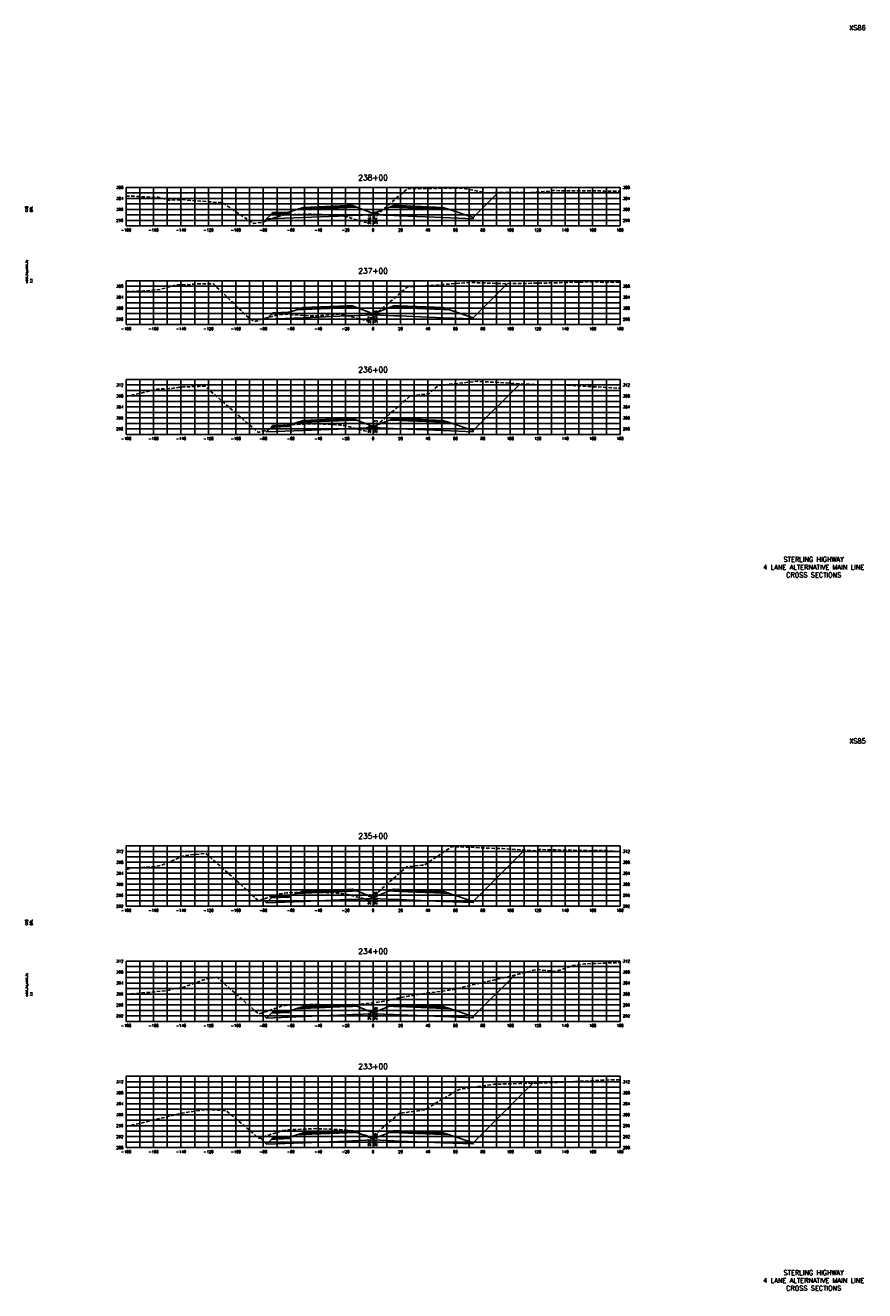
# Model space of a CAD drawing. Extents: x 37 to 9410, y 16 to 8218.
# Tile 24 of 110: x 3687 to 4298, y 2096 to 3018. Entities that reach past the tile are written whole.
import ezdxf
from ezdxf.enums import TextEntityAlignment as Align

# ---------------------------------------------------------------- set-up
doc = ezdxf.new("R2010")
doc.units = 0
doc.header["$LTSCALE"] = 20
doc.header["$MEASUREMENT"] = 0
doc.linetypes.add('HIDDEN_050%', pattern=[0.1875, 0.125, -0.0625])
for name, color, linetype in [('S-AT-TXT175', 6, 'Continuous'), ('S-AT-TXT80', 1, 'Continuous'), ('XDATUM', 3, 'Continuous'), ('XEG', 1, 'HIDDEN_050%'), ('XFG', 2, 'Continuous'), ('XGRID', 251, 'Continuous'), ('XGRIDT', 2, 'Continuous'), ('XREF-BORDER', 7, 'Continuous')]:
    doc.layers.add(name, color=color, linetype=linetype)
doc.styles.add('L100', font='simplex.shx', dxfattribs={"height": 2})
doc.styles.add('L175', font='ROMANSM.shx', dxfattribs={"height": 3.5})
doc.styles.add('L80', font='ROMANSM.shx', dxfattribs={"height": 1.6})

# ---------------------------------------------------------------- blocks, each defined once
blk = doc.blocks.new('03025_00_att1')
at = {"layer": 'S-AT-TXT175', "style": 'L175'}
for tag, p in [('NUM', (32.402, 20.822)), ('LINE1', (30.64, 1.444)), ('LINE2', (30.64, 1.161)), ('LINE3', (30.64, 0.877))]:
    blk.add_attdef(tag, text='', height=0.175, dxfattribs=at).set_placement(p, align=Align.CENTER)
at = {"layer": 'S-AT-TXT80', "style": 'L80'}
for tag, p in [('DESIGNED', (2.094, 14.201)), ('CHECKED', (2.265, 14.201)), ('DRAFTED', (2.436, 14.201)), ('PCTB', (2.094, 11.605)), ('PSCALE', (2.265, 11.605)), ('PVIEW', (2.436, 11.605))]:
    blk.add_attdef(tag, p, '', height=0.08, rotation=90, dxfattribs=at)

msp = doc.modelspace()

# ---------------------------------------------------------------- linework, layer by layer
at = {"layer": 'XDATUM', "flags": 128}
for points in [[(3860.24, 2874.9), (3862.41, 2877.07), (3889, 2878.13), (3921, 2879.41), (3925, 2879.57), (3940, 2880.17), (3955, 2879.57), (3959, 2879.41), (3991, 2878.13), (4013, 2877.25), (4013, 2878.14), (4031.18, 2896.32)], [(3861.68, 2804.71), (3862.41, 2803.98), (3889, 2805.04), (3921, 2806.32), (3925, 2806.48), (3940, 2807.08), (3955, 2806.48), (3959, 2806.32), (3991, 2805.04), (4013, 2804.16), (4013, 2805.05), (4037.83, 2829.88)], [(3861.34, 2722.86), (3862.41, 2721.78), (3889, 2722.85), (3921, 2724.13), (3925, 2724.29), (3940, 2724.89), (3955, 2724.29), (3959, 2724.13), (3991, 2722.85), (4013, 2721.97), (4013, 2722.85), (4047.06, 2756.91)], [(3859.82, 2381.06), (3862.41, 2378.47), (3889, 2379.54), (3921, 2380.82), (3925, 2380.98), (3940, 2381.58), (3955, 2380.98), (3959, 2380.82), (3991, 2379.54), (4013, 2378.66), (4013, 2379.54), (4050.36, 2416.9)], [(3858.74, 2298.15), (3862.41, 2294.48), (3889, 2295.54), (3921, 2296.82), (3925, 2296.98), (3940, 2297.58), (3955, 2296.98), (3959, 2296.82), (3991, 2295.54), (4013, 2294.66), (4013, 2295.55), (4043.28, 2325.83)], [(3857.79, 2207.1), (3862.41, 2202.48), (3889, 2203.54), (3921, 2204.82), (3925, 2204.98), (3940, 2205.58), (3955, 2204.98), (3959, 2204.82), (3991, 2203.54), (4013, 2202.66), (4013, 2203.55), (4056.45, 2247)]]:
    msp.add_lwpolyline(points, dxfattribs=at)
at = {"layer": 'XEG', "flags": 128}
for points in [[(3760, 2893.75), (3763.83, 2893.69), (3780.85, 2892.7), (3782.43, 2893.12), (3791.15, 2890.77), (3800.7, 2891.12), (3827.89, 2888.95), (3829.76, 2889.03), (3830.43, 2888.81), (3831.49, 2888.05), (3852.64, 2873.89), (3852.98, 2873.77), (3853.36, 2873.78), (3859.6, 2874.59), (3859.68, 2874.68), (3859.91, 2874.77), (3870.37, 2878.77), (3870.74, 2878.85), (3874.69, 2879.88), (3882.54, 2880.21), (3893.42, 2880.64), (3895.54, 2880.62), (3912.99, 2879.53), (3914.71, 2879.53), (3918.11, 2879.16), (3918.43, 2879.12), (3934, 2874.82), (3936.2, 2874.3), (3940, 2877.55), (3943.26, 2880.33), (3965.09, 2899.19), (4002.01, 2899.48), (4004.95, 2899.38), (4006.41, 2899.27), (4022.07, 2896.14), (4038.23, 2896.46), (4053.62, 2896.19), (4068.92, 2897.32), (4071.02, 2897.69), (4100.25, 2897.48), (4120, 2897.31)], [(3760, 2824.09), (3772.84, 2824.56), (3778.39, 2825.07), (3784.73, 2825.57), (3796.79, 2829.11), (3801.9, 2828.94), (3813.73, 2829.84), (3823.61, 2829.7), (3849.47, 2804.81), (3853.07, 2802.52), (3854.9, 2802.59), (3859.39, 2804.07), (3870.42, 2807.13), (3873.82, 2807.45), (3875.27, 2807.69), (3886.17, 2806.86), (3896.21, 2806.31), (3898.73, 2806.31), (3915.14, 2807.59), (3918.16, 2807.07), (3918.66, 2807), (3921.37, 2806.37), (3936.08, 2802.71), (3939.03, 2805.27), (3940, 2806.11), (3964.93, 2827.39), (4007.94, 2830.51), (4011.03, 2830.82), (4011.46, 2830.74), (4025.04, 2830.26), (4036.05, 2829.86), (4036.65, 2829.86), (4063.62, 2830.26), (4092.85, 2831.07), (4099.17, 2831.17), (4109.45, 2831.02), (4120, 2830.81)], [(3760, 2747.5), (3782.56, 2752.97), (3791.59, 2753.32), (3801.7, 2754.6), (3812.66, 2754.98), (3817.4, 2755.21), (3831.86, 2742.51), (3856.41, 2721.36), (3861.48, 2722.9), (3872.03, 2726.19), (3875.02, 2726.65), (3876.14, 2726.94), (3883.4, 2727.24), (3896.75, 2727.77), (3909.52, 2727.21), (3916.11, 2726.77), (3918.23, 2726.45), (3919.36, 2726.35), (3932.85, 2722.82), (3937.12, 2721.73), (3940, 2724.28), (3942.81, 2726.76), (3958.32, 2740.33), (3966.87, 2747.81), (3971.63, 2748.55), (3980.84, 2749.76), (3987.63, 2755.63), (4013.08, 2758.39), (4015.83, 2758.68), (4021.9, 2758.36), (4059.64, 2756.18), (4076.34, 2756.12), (4118.64, 2753.72), (4120, 2753.66)], [(3760, 2402.84), (3763.14, 2403.64), (3782.54, 2405.11), (3786.14, 2405.96), (3802.19, 2412.88), (3809.27, 2413.65), (3818.09, 2414.58), (3841.32, 2393.82), (3856.49, 2379.92), (3863.46, 2382.31), (3872.17, 2385.11), (3875.02, 2385.47), (3877.1, 2385.77), (3888.16, 2386.06), (3897.33, 2386.32), (3906.39, 2385.84), (3917, 2385.34), (3918.88, 2385.09), (3920.49, 2384.88), (3927.96, 2382.91), (3937.11, 2380.5), (3940, 2383.07), (3957.35, 2398.54), (3964.69, 2404.83), (3975.64, 2405.82), (3977.18, 2405.86), (3978.67, 2406.93), (3997.33, 2419.47), (4010.16, 2418.99), (4030.08, 2418.08), (4034.63, 2418.01), (4058.91, 2416.3), (4061.32, 2417.33), (4099.78, 2416.49), (4106.42, 2416.61), (4110.12, 2416.56), (4120, 2415.85)], [(3760, 2311.85), (3776.74, 2313.22), (3791.5, 2314.71), (3793.94, 2315.56), (3801.25, 2316.79), (3818.85, 2323.14), (3826.36, 2324.19), (3841.62, 2310.67), (3856.59, 2297.45), (3865, 2300.21), (3868.38, 2301.45), (3873.16, 2303.11), (3874.38, 2303.29), (3878.01, 2303.88), (3883.97, 2304.1), (3898.62, 2304.43), (3911.28, 2303.78), (3918.19, 2303.39), (3922.36, 2303.54), (3933.31, 2304.9), (3937.41, 2305.21), (3938.86, 2305.31), (3940, 2305.49), (3946.88, 2306.56), (3958.97, 2309.12), (3964.36, 2310.12), (3969.48, 2311.08), (3979.5, 2312.65), (3980.27, 2312.71), (3980.48, 2312.74), (3980.99, 2312.82), (3982.52, 2313.04), (3989.92, 2314.01), (3998.09, 2315.2), (3999.82, 2315.62), (4000.17, 2315.74), (4000.83, 2315.96), (4021.82, 2320.85), (4033.69, 2323.4), (4059.11, 2329.83), (4073.29, 2328.44), (4085.53, 2332.67), (4094.43, 2333.98), (4120, 2334.94)], [(3760, 2215.51), (3770.4, 2217.78), (3797.67, 2224.46), (3799.79, 2224.99), (3800.52, 2225.2), (3817.52, 2227.61), (3820.58, 2227.55), (3833.09, 2226.99), (3852.98, 2210.11), (3856.72, 2206.75), (3872.83, 2212.04), (3873.81, 2212.35), (3873.99, 2212.38), (3878.29, 2213.07), (3879.23, 2213.09), (3899.06, 2213.86), (3900.06, 2213.82), (3918.59, 2213.04), (3918.84, 2213.01), (3922.2, 2212.56), (3938.49, 2207.84), (3938.8, 2207.72), (3939.17, 2207.68), (3940, 2208.4), (3955.49, 2221.81), (3959.43, 2225.25), (3959.69, 2225.13), (3970.7, 2226.55), (3977.79, 2227.66), (4001.76, 2241.94), (4002.91, 2242.5), (4004.11, 2242.76), (4015.02, 2244.36), (4028.19, 2246.21), (4030.27, 2246.28), (4072.81, 2247.46), (4073.94, 2247.58), (4113.68, 2249.46), (4119.3, 2249.55), (4120, 2249.57)]]:
    msp.add_lwpolyline(points, dxfattribs=at)
at = {"layer": 'XFG', "flags": 128}
for points in [[(4013, 2878.14), (4013, 2878.14), (4031.18, 2896.32)], [(3940, 2880.91), (3928.05, 2885.69), (3925, 2885.57), (3921, 2885.41), (3889, 2884.13), (3884.43, 2883.95), (3879, 2882.14), (3879, 2881.14), (3865.96, 2880.62), (3862.41, 2877.07), (3889, 2878.13), (3921, 2879.41), (3925, 2879.57), (3940, 2880.17), (3940, 2880.91)], [(3879, 2882.14), (3878, 2882.1), (3878, 2881.76), (3868, 2881.36), (3868, 2881.7), (3867, 2881.66), (3865.96, 2880.62), (3879, 2881.14), (3879, 2882.14)], [(3878, 2882.1), (3868, 2881.7), (3868, 2881.36), (3878, 2881.76), (3878, 2882.1)], [(3925, 2885.91), (3921, 2885.75), (3889, 2884.47), (3889, 2885.47), (3884.43, 2883.95), (3889, 2884.13), (3921, 2885.41), (3925, 2885.57), (3928.05, 2885.69), (3925, 2886.91), (3925, 2885.91)], [(3925, 2886.91), (3921, 2886.75), (3889, 2885.47), (3889, 2885.13), (3921, 2886.41), (3925, 2886.57), (3925, 2886.91)], [(3925, 2886.57), (3921, 2886.41), (3889, 2885.13), (3889, 2884.47), (3921, 2885.75), (3925, 2885.91), (3925, 2886.57)], [(3940, 2880.91), (3951.95, 2885.69), (3955, 2885.57), (3959, 2885.41), (3991, 2884.13), (3995.57, 2883.95), (4013, 2878.14), (4013, 2877.25), (3991, 2878.13), (3959, 2879.41), (3955, 2879.57), (3940, 2880.17)], [(3955, 2886.91), (3951.95, 2885.69), (3955, 2885.57), (3959, 2885.41), (3991, 2884.13), (3995.57, 2883.95), (3991, 2885.47), (3991, 2884.47), (3959, 2885.75), (3955, 2885.91), (3955, 2886.91)], [(3955, 2886.91), (3955, 2886.57), (3959, 2886.41), (3991, 2885.13), (3991, 2885.47), (3959, 2886.75), (3955, 2886.91)], [(3955, 2886.57), (3955, 2885.91), (3959, 2885.75), (3991, 2884.47), (3991, 2885.13), (3959, 2886.41), (3955, 2886.57)], [(3862.41, 2877.07), (3862.41, 2877.07), (3860.24, 2874.9)], [(4013, 2805.05), (4013, 2805.05), (4037.83, 2829.88)], [(3925, 2812.82), (3921, 2812.66), (3889, 2811.38), (3889, 2812.38), (3884.43, 2810.86), (3889, 2811.04), (3921, 2812.32), (3925, 2812.48), (3928.05, 2812.61), (3925, 2813.82), (3925, 2812.82)], [(3925, 2813.82), (3921, 2813.66), (3889, 2812.38), (3889, 2812.04), (3921, 2813.32), (3925, 2813.48), (3925, 2813.82)], [(3955, 2813.82), (3951.95, 2812.61), (3955, 2812.48), (3959, 2812.32), (3991, 2811.04), (3995.57, 2810.86), (3991, 2812.38), (3991, 2811.38), (3959, 2812.66), (3955, 2812.82), (3955, 2813.82)], [(3955, 2813.82), (3955, 2813.48), (3959, 2813.32), (3991, 2812.04), (3991, 2812.38), (3959, 2813.66), (3955, 2813.82)], [(3862.41, 2803.98), (3862.41, 2803.98), (3861.68, 2804.71)], [(3940, 2807.82), (3928.05, 2812.61), (3925, 2812.48), (3921, 2812.32), (3889, 2811.04), (3884.43, 2810.86), (3879, 2809.05), (3879, 2808.05), (3865.96, 2807.53), (3862.41, 2803.98), (3889, 2805.04), (3921, 2806.32), (3925, 2806.48), (3940, 2807.08), (3940, 2807.82)], [(3879, 2809.05), (3878, 2809.01), (3878, 2808.67), (3868, 2808.27), (3868, 2808.61), (3867, 2808.57), (3865.96, 2807.53), (3879, 2808.05), (3879, 2809.05)], [(3878, 2809.01), (3868, 2808.61), (3868, 2808.27), (3878, 2808.67), (3878, 2809.01)], [(3925, 2813.48), (3921, 2813.32), (3889, 2812.04), (3889, 2811.38), (3921, 2812.66), (3925, 2812.82), (3925, 2813.48)], [(3940, 2807.82), (3951.95, 2812.61), (3955, 2812.48), (3959, 2812.32), (3991, 2811.04), (3995.57, 2810.86), (4013, 2805.05), (4013, 2804.16), (3991, 2805.04), (3959, 2806.32), (3955, 2806.48), (3940, 2807.08)], [(3955, 2813.48), (3955, 2812.82), (3959, 2812.66), (3991, 2811.38), (3991, 2812.04), (3959, 2813.32), (3955, 2813.48)], [(4013, 2722.85), (4013, 2722.85), (4047.06, 2756.91)], [(3925, 2730.63), (3921, 2730.47), (3889, 2729.19), (3889, 2730.19), (3884.43, 2728.66), (3889, 2728.85), (3921, 2730.13), (3925, 2730.29), (3928.05, 2730.41), (3925, 2731.63), (3925, 2730.63)], [(3925, 2731.63), (3921, 2731.47), (3889, 2730.19), (3889, 2729.85), (3921, 2731.13), (3925, 2731.29), (3925, 2731.63)], [(3925, 2731.29), (3921, 2731.13), (3889, 2729.85), (3889, 2729.19), (3921, 2730.47), (3925, 2730.63), (3925, 2731.29)], [(3955, 2731.63), (3951.95, 2730.41), (3955, 2730.29), (3959, 2730.13), (3991, 2728.85), (3995.57, 2728.66), (3991, 2730.19), (3991, 2729.19), (3959, 2730.47), (3955, 2730.63), (3955, 2731.63)], [(3955, 2731.63), (3955, 2731.29), (3959, 2731.13), (3991, 2729.85), (3991, 2730.19), (3959, 2731.47), (3955, 2731.63)], [(3955, 2731.29), (3955, 2730.63), (3959, 2730.47), (3991, 2729.19), (3991, 2729.85), (3959, 2731.13), (3955, 2731.29)], [(3862.41, 2721.78), (3862.41, 2721.78), (3861.34, 2722.86)], [(3940, 2725.63), (3928.05, 2730.41), (3925, 2730.29), (3921, 2730.13), (3889, 2728.85), (3884.43, 2728.66), (3879, 2726.85), (3879, 2725.85), (3865.96, 2725.33), (3862.41, 2721.78), (3889, 2722.85), (3921, 2724.13), (3925, 2724.29), (3940, 2724.89), (3940, 2725.63)], [(3879, 2726.85), (3878, 2726.81), (3878, 2726.47), (3868, 2726.07), (3868, 2726.41), (3867, 2726.37), (3865.96, 2725.33), (3879, 2725.85), (3879, 2726.85)], [(3878, 2726.81), (3868, 2726.41), (3868, 2726.07), (3878, 2726.47), (3878, 2726.81)], [(3940, 2725.63), (3951.95, 2730.41), (3955, 2730.29), (3959, 2730.13), (3991, 2728.85), (3995.57, 2728.66), (4013, 2722.85), (4013, 2721.97), (3991, 2722.85), (3959, 2724.13), (3955, 2724.29), (3940, 2724.89)], [(4013, 2379.54), (4013, 2379.54), (4050.36, 2416.9)], [(3862.41, 2378.47), (3862.41, 2378.47), (3859.82, 2381.06)], [(3940, 2382.32), (3928.05, 2387.1), (3925, 2386.98), (3921, 2386.82), (3889, 2385.54), (3884.43, 2385.35), (3879, 2383.54), (3879, 2382.54), (3865.96, 2382.02), (3862.41, 2378.47), (3889, 2379.54), (3921, 2380.82), (3925, 2380.98), (3940, 2381.58), (3940, 2382.32)], [(3879, 2383.54), (3878, 2383.5), (3878, 2383.16), (3868, 2382.76), (3868, 2383.1), (3867, 2383.06), (3865.96, 2382.02), (3879, 2382.54), (3879, 2383.54)], [(3878, 2383.5), (3868, 2383.1), (3868, 2382.76), (3878, 2383.16), (3878, 2383.5)], [(3925, 2387.32), (3921, 2387.16), (3889, 2385.88), (3889, 2386.88), (3884.43, 2385.35), (3889, 2385.54), (3921, 2386.82), (3925, 2386.98), (3928.05, 2387.1), (3925, 2388.32), (3925, 2387.32)], [(3925, 2388.32), (3921, 2388.16), (3889, 2386.88), (3889, 2386.54), (3921, 2387.82), (3925, 2387.98), (3925, 2388.32)], [(3925, 2387.98), (3921, 2387.82), (3889, 2386.54), (3889, 2385.88), (3921, 2387.16), (3925, 2387.32), (3925, 2387.98)], [(3940, 2382.32), (3951.95, 2387.1), (3955, 2386.98), (3959, 2386.82), (3991, 2385.54), (3995.57, 2385.35), (4013, 2379.54), (4013, 2378.66), (3991, 2379.54), (3959, 2380.82), (3955, 2380.98), (3940, 2381.58)], [(3955, 2388.32), (3951.95, 2387.1), (3955, 2386.98), (3959, 2386.82), (3991, 2385.54), (3995.57, 2385.35), (3991, 2386.88), (3991, 2385.88), (3959, 2387.16), (3955, 2387.32), (3955, 2388.32)], [(3955, 2388.32), (3955, 2387.98), (3959, 2387.82), (3991, 2386.54), (3991, 2386.88), (3959, 2388.16), (3955, 2388.32)], [(3955, 2387.98), (3955, 2387.32), (3959, 2387.16), (3991, 2385.88), (3991, 2386.54), (3959, 2387.82), (3955, 2387.98)], [(4013, 2295.55), (4013, 2295.55), (4043.28, 2325.83)], [(3862.41, 2294.48), (3862.41, 2294.48), (3858.74, 2298.15)], [(3940, 2298.32), (3928.05, 2303.11), (3925, 2302.98), (3921, 2302.82), (3889, 2301.54), (3884.43, 2301.36), (3879, 2299.55), (3879, 2298.55), (3865.96, 2298.03), (3862.41, 2294.48), (3889, 2295.54), (3921, 2296.82), (3925, 2296.98), (3940, 2297.58), (3940, 2298.32)], [(3879, 2299.55), (3878, 2299.51), (3878, 2299.17), (3868, 2298.77), (3868, 2299.11), (3867, 2299.07), (3865.96, 2298.03), (3879, 2298.55), (3879, 2299.55)], [(3878, 2299.51), (3868, 2299.11), (3868, 2298.77), (3878, 2299.17), (3878, 2299.51)], [(3925, 2303.32), (3921, 2303.16), (3889, 2301.88), (3889, 2302.88), (3884.43, 2301.36), (3889, 2301.54), (3921, 2302.82), (3925, 2302.98), (3928.05, 2303.11), (3925, 2304.32), (3925, 2303.32)], [(3925, 2304.32), (3921, 2304.16), (3889, 2302.88), (3889, 2302.54), (3921, 2303.82), (3925, 2303.98), (3925, 2304.32)], [(3925, 2303.98), (3921, 2303.82), (3889, 2302.54), (3889, 2301.88), (3921, 2303.16), (3925, 2303.32), (3925, 2303.98)], [(3940, 2298.32), (3951.95, 2303.11), (3955, 2302.98), (3959, 2302.82), (3991, 2301.54), (3995.57, 2301.36), (4013, 2295.55), (4013, 2294.66), (3991, 2295.54), (3959, 2296.82), (3955, 2296.98), (3940, 2297.58)], [(3955, 2304.32), (3951.95, 2303.11), (3955, 2302.98), (3959, 2302.82), (3991, 2301.54), (3995.57, 2301.36), (3991, 2302.88), (3991, 2301.88), (3959, 2303.16), (3955, 2303.32), (3955, 2304.32)], [(3955, 2304.32), (3955, 2303.98), (3959, 2303.82), (3991, 2302.54), (3991, 2302.88), (3959, 2304.16), (3955, 2304.32)], [(3955, 2303.98), (3955, 2303.32), (3959, 2303.16), (3991, 2301.88), (3991, 2302.54), (3959, 2303.82), (3955, 2303.98)], [(4013, 2203.55), (4013, 2203.55), (4056.45, 2247)], [(3862.41, 2202.48), (3862.41, 2202.48), (3857.79, 2207.1)], [(3940, 2206.32), (3928.05, 2211.11), (3925, 2210.98), (3921, 2210.82), (3889, 2209.54), (3884.43, 2209.36), (3879, 2207.55), (3879, 2206.55), (3865.96, 2206.03), (3862.41, 2202.48), (3889, 2203.54), (3921, 2204.82), (3925, 2204.98), (3940, 2205.58), (3940, 2206.32)], [(3879, 2207.55), (3878, 2207.51), (3878, 2207.17), (3868, 2206.77), (3868, 2207.11), (3867, 2207.07), (3865.96, 2206.03), (3879, 2206.55), (3879, 2207.55)], [(3878, 2207.51), (3868, 2207.11), (3868, 2206.77), (3878, 2207.17), (3878, 2207.51)], [(3925, 2211.32), (3921, 2211.16), (3889, 2209.88), (3889, 2210.88), (3884.43, 2209.36), (3889, 2209.54), (3921, 2210.82), (3925, 2210.98), (3928.05, 2211.11), (3925, 2212.32), (3925, 2211.32)], [(3925, 2212.32), (3921, 2212.16), (3889, 2210.88), (3889, 2210.54), (3921, 2211.82), (3925, 2211.98), (3925, 2212.32)], [(3925, 2211.98), (3921, 2211.82), (3889, 2210.54), (3889, 2209.88), (3921, 2211.16), (3925, 2211.32), (3925, 2211.98)], [(3940, 2206.32), (3951.95, 2211.11), (3955, 2210.98), (3959, 2210.82), (3991, 2209.54), (3995.57, 2209.36), (4013, 2203.55), (4013, 2202.66), (3991, 2203.54), (3959, 2204.82), (3955, 2204.98), (3940, 2205.58)], [(3955, 2212.32), (3951.95, 2211.11), (3955, 2210.98), (3959, 2210.82), (3991, 2209.54), (3995.57, 2209.36), (3991, 2210.88), (3991, 2209.88), (3959, 2211.16), (3955, 2211.32), (3955, 2212.32)], [(3955, 2212.32), (3955, 2211.98), (3959, 2211.82), (3991, 2210.54), (3991, 2210.88), (3959, 2212.16), (3955, 2212.32)], [(3955, 2211.98), (3955, 2211.32), (3959, 2211.16), (3991, 2209.88), (3991, 2210.54), (3959, 2211.82), (3955, 2211.98)]]:
    msp.add_lwpolyline(points, dxfattribs=at)
at = {"layer": 'XGRID'}
for p, q in [((3760, 2872), (3760, 2900)), ((3760, 2900), (4120, 2900)), ((3770, 2872), (3770, 2900)), ((3780, 2872), (3780, 2900)), ((3790, 2872), (3790, 2900)), ((3800, 2872), (3800, 2900)), ((3810, 2872), (3810, 2900)), ((3820, 2872), (3820, 2900)), ((3830, 2872), (3830, 2900)), ((3840, 2872), (3840, 2900)), ((3850, 2872), (3850, 2900)), ((3860, 2872), (3860, 2900)), ((3870, 2872), (3870, 2900)), ((3880, 2872), (3880, 2900)), ((3890, 2872), (3890, 2900)), ((3900, 2872), (3900, 2900)), ((3910, 2872), (3910, 2900)), ((3920, 2872), (3920, 2900)), ((3930, 2872), (3930, 2900)), ((3940, 2872), (3940, 2900)), ((3950, 2872), (3950, 2900)), ((3960, 2872), (3960, 2900)), ((3970, 2872), (3970, 2900)), ((3980, 2872), (3980, 2900)), ((3990, 2872), (3990, 2900)), ((4000, 2872), (4000, 2900)), ((4010, 2872), (4010, 2900)), ((4020, 2872), (4020, 2900)), ((4030, 2872), (4030, 2900)), ((4040, 2872), (4040, 2900)), ((4050, 2872), (4050, 2900)), ((4060, 2872), (4060, 2900)), ((4070, 2872), (4070, 2900)), ((4080, 2872), (4080, 2900)), ((4090, 2872), (4090, 2900)), ((4100, 2872), (4100, 2900)), ((4110, 2872), (4110, 2900)), ((4120, 2872), (4120, 2900)), ((3760, 2896), (4120, 2896)), ((3760, 2892), (4120, 2892)), ((3760, 2888), (4120, 2888)), ((3760, 2884), (4120, 2884)), ((3760, 2880), (4120, 2880)), ((3760, 2876), (4120, 2876)), ((3760, 2872), (4120, 2872)), ((3760, 2800), (3760, 2832)), ((3760, 2832), (4120, 2832)), ((3760, 2828), (4120, 2828)), ((3760, 2824), (4120, 2824)), ((3770, 2800), (3770, 2832)), ((3780, 2800), (3780, 2832)), ((3790, 2800), (3790, 2832)), ((3800, 2800), (3800, 2832)), ((3810, 2800), (3810, 2832)), ((3820, 2800), (3820, 2832)), ((3830, 2800), (3830, 2832)), ((3840, 2800), (3840, 2832)), ((3850, 2800), (3850, 2832)), ((3860, 2800), (3860, 2832)), ((3870, 2800), (3870, 2832)), ((3880, 2800), (3880, 2832)), ((3890, 2800), (3890, 2832)), ((3900, 2800), (3900, 2832)), ((3910, 2800), (3910, 2832)), ((3920, 2800), (3920, 2832)), ((3930, 2800), (3930, 2832)), ((3940, 2800), (3940, 2832)), ((3950, 2800), (3950, 2832)), ((3960, 2800), (3960, 2832)), ((3970, 2800), (3970, 2832)), ((3980, 2800), (3980, 2832)), ((3990, 2800), (3990, 2832)), ((4000, 2800), (4000, 2832)), ((4010, 2800), (4010, 2832)), ((4020, 2800), (4020, 2832)), ((4030, 2800), (4030, 2832)), ((4040, 2800), (4040, 2832)), ((4050, 2800), (4050, 2832)), ((4060, 2800), (4060, 2832)), ((4070, 2800), (4070, 2832)), ((4080, 2800), (4080, 2832)), ((4090, 2800), (4090, 2832)), ((4100, 2800), (4100, 2832)), ((4110, 2800), (4110, 2832)), ((4120, 2800), (4120, 2832)), ((3760, 2820), (4120, 2820)), ((3760, 2816), (4120, 2816)), ((3760, 2812), (4120, 2812)), ((3760, 2808), (4120, 2808)), ((3760, 2804), (4120, 2804)), ((3760, 2800), (4120, 2800)), ((3760, 2720), (3760, 2760)), ((3760, 2760), (4120, 2760)), ((3770, 2720), (3770, 2760)), ((3780, 2720), (3780, 2760)), ((3790, 2720), (3790, 2760)), ((3800, 2720), (3800, 2760)), ((3810, 2720), (3810, 2760)), ((3820, 2720), (3820, 2760)), ((3830, 2720), (3830, 2760)), ((3840, 2720), (3840, 2760)), ((3850, 2720), (3850, 2760)), ((3860, 2720), (3860, 2760)), ((3870, 2720), (3870, 2760)), ((3880, 2720), (3880, 2760)), ((3890, 2720), (3890, 2760)), ((3900, 2720), (3900, 2760)), ((3910, 2720), (3910, 2760)), ((3920, 2720), (3920, 2760)), ((3930, 2720), (3930, 2760)), ((3940, 2720), (3940, 2760)), ((3950, 2720), (3950, 2760)), ((3960, 2720), (3960, 2760)), ((3970, 2720), (3970, 2760)), ((3980, 2720), (3980, 2760)), ((3990, 2720), (3990, 2760)), ((4000, 2720), (4000, 2760)), ((4010, 2720), (4010, 2760)), ((4020, 2720), (4020, 2760)), ((4030, 2720), (4030, 2760)), ((4040, 2720), (4040, 2760)), ((4050, 2720), (4050, 2760)), ((4060, 2720), (4060, 2760)), ((4070, 2720), (4070, 2760)), ((4080, 2720), (4080, 2760)), ((4090, 2720), (4090, 2760)), ((4100, 2720), (4100, 2760)), ((4110, 2720), (4110, 2760)), ((4120, 2720), (4120, 2760)), ((3760, 2756), (4120, 2756)), ((3760, 2752), (4120, 2752)), ((3760, 2748), (4120, 2748)), ((3760, 2744), (4120, 2744)), ((3760, 2740), (4120, 2740)), ((3760, 2736), (4120, 2736)), ((3760, 2732), (4120, 2732)), ((3760, 2728), (4120, 2728)), ((3760, 2724), (4120, 2724)), ((3760, 2720), (4120, 2720)), ((3760, 2376), (3760, 2420)), ((3760, 2420), (4120, 2420)), ((3770, 2376), (3770, 2420)), ((3780, 2376), (3780, 2420)), ((3790, 2376), (3790, 2420)), ((3800, 2376), (3800, 2420)), ((3810, 2376), (3810, 2420)), ((3820, 2376), (3820, 2420)), ((3830, 2376), (3830, 2420)), ((3840, 2376), (3840, 2420)), ((3850, 2376), (3850, 2420)), ((3860, 2376), (3860, 2420)), ((3870, 2376), (3870, 2420)), ((3880, 2376), (3880, 2420)), ((3890, 2376), (3890, 2420)), ((3900, 2376), (3900, 2420)), ((3910, 2376), (3910, 2420)), ((3920, 2376), (3920, 2420)), ((3930, 2376), (3930, 2420)), ((3940, 2376), (3940, 2420)), ((3950, 2376), (3950, 2420)), ((3960, 2376), (3960, 2420)), ((3970, 2376), (3970, 2420)), ((3980, 2376), (3980, 2420)), ((3990, 2376), (3990, 2420)), ((4000, 2376), (4000, 2420)), ((4010, 2376), (4010, 2420)), ((4020, 2376), (4020, 2420)), ((4030, 2376), (4030, 2420)), ((4040, 2376), (4040, 2420)), ((4050, 2376), (4050, 2420)), ((4060, 2376), (4060, 2420)), ((4070, 2376), (4070, 2420)), ((4080, 2376), (4080, 2420)), ((4090, 2376), (4090, 2420)), ((4100, 2376), (4100, 2420)), ((4110, 2376), (4110, 2420)), ((4120, 2376), (4120, 2420)), ((3760, 2416), (4120, 2416)), ((3760, 2412), (4120, 2412)), ((3760, 2408), (4120, 2408)), ((3760, 2404), (4120, 2404)), ((3760, 2400), (4120, 2400)), ((3760, 2396), (4120, 2396)), ((3760, 2392), (4120, 2392)), ((3760, 2388), (4120, 2388)), ((3760, 2384), (4120, 2384)), ((3760, 2380), (4120, 2380)), ((3760, 2376), (4120, 2376)), ((3760, 2292), (3760, 2336)), ((3760, 2336), (4120, 2336)), ((3770, 2292), (3770, 2336)), ((3780, 2292), (3780, 2336)), ((3790, 2292), (3790, 2336)), ((3800, 2292), (3800, 2336)), ((3810, 2292), (3810, 2336)), ((3820, 2292), (3820, 2336)), ((3830, 2292), (3830, 2336)), ((3840, 2292), (3840, 2336)), ((3850, 2292), (3850, 2336)), ((3860, 2292), (3860, 2336)), ((3870, 2292), (3870, 2336)), ((3880, 2292), (3880, 2336)), ((3890, 2292), (3890, 2336)), ((3900, 2292), (3900, 2336)), ((3910, 2292), (3910, 2336)), ((3920, 2292), (3920, 2336)), ((3930, 2292), (3930, 2336)), ((3940, 2292), (3940, 2336)), ((3950, 2292), (3950, 2336)), ((3960, 2292), (3960, 2336)), ((3970, 2292), (3970, 2336)), ((3980, 2292), (3980, 2336)), ((3990, 2292), (3990, 2336)), ((4000, 2292), (4000, 2336)), ((4010, 2292), (4010, 2336)), ((4020, 2292), (4020, 2336)), ((4030, 2292), (4030, 2336)), ((4040, 2292), (4040, 2336)), ((4050, 2292), (4050, 2336)), ((4060, 2292), (4060, 2336)), ((4070, 2292), (4070, 2336)), ((4080, 2292), (4080, 2336)), ((4090, 2292), (4090, 2336)), ((4100, 2292), (4100, 2336)), ((4110, 2292), (4110, 2336)), ((4120, 2292), (4120, 2336)), ((3760, 2332), (4120, 2332)), ((3760, 2328), (4120, 2328)), ((3760, 2324), (4120, 2324)), ((3760, 2320), (4120, 2320)), ((3760, 2316), (4120, 2316)), ((3760, 2312), (4120, 2312)), ((3760, 2308), (4120, 2308)), ((3760, 2304), (4120, 2304)), ((3760, 2300), (4120, 2300)), ((3760, 2296), (4120, 2296)), ((3760, 2292), (4120, 2292)), ((3760, 2200), (3760, 2252)), ((3760, 2252), (4120, 2252)), ((3770, 2200), (3770, 2252)), ((3780, 2200), (3780, 2252)), ((3790, 2200), (3790, 2252)), ((3800, 2200), (3800, 2252)), ((3810, 2200), (3810, 2252)), ((3820, 2200), (3820, 2252)), ((3830, 2200), (3830, 2252)), ((3840, 2200), (3840, 2252)), ((3850, 2200), (3850, 2252)), ((3860, 2200), (3860, 2252)), ((3870, 2200), (3870, 2252)), ((3880, 2200), (3880, 2252)), ((3890, 2200), (3890, 2252)), ((3900, 2200), (3900, 2252)), ((3910, 2200), (3910, 2252)), ((3920, 2200), (3920, 2252)), ((3930, 2200), (3930, 2252)), ((3940, 2200), (3940, 2252)), ((3950, 2200), (3950, 2252)), ((3960, 2200), (3960, 2252)), ((3970, 2200), (3970, 2252)), ((3980, 2200), (3980, 2252)), ((3990, 2200), (3990, 2252)), ((4000, 2200), (4000, 2252)), ((4010, 2200), (4010, 2252)), ((4020, 2200), (4020, 2252)), ((4030, 2200), (4030, 2252)), ((4040, 2200), (4040, 2252)), ((4050, 2200), (4050, 2252)), ((4060, 2200), (4060, 2252)), ((4070, 2200), (4070, 2252)), ((4080, 2200), (4080, 2252)), ((4090, 2200), (4090, 2252)), ((4100, 2200), (4100, 2252)), ((4110, 2200), (4110, 2252)), ((4120, 2200), (4120, 2252)), ((3760, 2248), (4120, 2248)), ((3760, 2244), (4120, 2244)), ((3760, 2240), (4120, 2240)), ((3760, 2236), (4120, 2236)), ((3760, 2232), (4120, 2232)), ((3760, 2228), (4120, 2228)), ((3760, 2224), (4120, 2224)), ((3760, 2220), (4120, 2220)), ((3760, 2216), (4120, 2216)), ((3760, 2212), (4120, 2212)), ((3760, 2208), (4120, 2208)), ((3760, 2204), (4120, 2204)), ((3760, 2200), (4120, 2200))]:
    msp.add_line(p, q, dxfattribs=at)

# ---------------------------------------------------------------- block references
at = {"layer": 'XREF-BORDER'}
ref = msp.add_blockref('03025_00_att1', (3646.45, 2598.23), dxfattribs=dict(at, xscale=20, yscale=20, zscale=20))
ref.add_attrib('LINE1', 'STERLING HIGHWAY', dxfattribs={"layer": 'S-AT-TXT175', "height": 3.5, "style": 'L175'}).set_placement((4261.07, 2627.1), align=Align.CENTER)
ref.add_attrib('LINE2', '4 LANE ALTERNATIVE MAIN LINE', dxfattribs={"layer": 'S-AT-TXT175', "height": 3.5, "style": 'L175'}).set_placement((4261.07, 2621.44), align=Align.CENTER)
ref.add_attrib('LINE3', 'CROSS SECTIONS', dxfattribs={"layer": 'S-AT-TXT175', "height": 3.5, "style": 'L175'}).set_placement((4261.07, 2615.77), align=Align.CENTER)
ref.add_attrib('NUM', 'XS86', dxfattribs={"layer": 'S-AT-TXT175', "height": 3.5, "style": 'L175'}).set_placement((4293, 3014.66), align=Align.CENTER)
ref.add_attrib('DESIGNED', 'CAB', (3688.34, 2882.25), dxfattribs={"layer": 'S-AT-TXT80', "height": 1.6, "rotation": 90, "style": 'L80'})
ref.add_attrib('CHECKED', 'DRL', (3691.75, 2882.25), dxfattribs={"layer": 'S-AT-TXT80', "height": 1.6, "rotation": 90, "style": 'L80'})
ref.add_attrib('PCTB', 'adot_hs,adot_fs', (3688.34, 2830.32), dxfattribs={"layer": 'S-AT-TXT80', "height": 1.6, "rotation": 90, "style": 'L80'})
ref.add_attrib('PSCALE', '1:1', (3691.75, 2830.32), dxfattribs={"layer": 'S-AT-TXT80', "height": 1.6, "rotation": 90, "style": 'L80'})
ref = msp.add_blockref('03025_00_att1', (3646.45, 2078.23), dxfattribs=dict(at, xscale=20, yscale=20, zscale=20))
ref.add_attrib('LINE1', 'STERLING HIGHWAY', dxfattribs={"layer": 'S-AT-TXT175', "height": 3.5, "style": 'L175'}).set_placement((4261.07, 2107.1), align=Align.CENTER)
ref.add_attrib('LINE2', '4 LANE ALTERNATIVE MAIN LINE', dxfattribs={"layer": 'S-AT-TXT175', "height": 3.5, "style": 'L175'}).set_placement((4261.07, 2101.44), align=Align.CENTER)
ref.add_attrib('LINE3', 'CROSS SECTIONS', dxfattribs={"layer": 'S-AT-TXT175', "height": 3.5, "style": 'L175'}).set_placement((4261.07, 2095.77), align=Align.CENTER)
ref.add_attrib('NUM', 'XS85', dxfattribs={"layer": 'S-AT-TXT175', "height": 3.5, "style": 'L175'}).set_placement((4293, 2494.66), align=Align.CENTER)
ref.add_attrib('DESIGNED', 'CAB', (3688.34, 2362.25), dxfattribs={"layer": 'S-AT-TXT80', "height": 1.6, "rotation": 90, "style": 'L80'})
ref.add_attrib('CHECKED', 'DRL', (3691.75, 2362.25), dxfattribs={"layer": 'S-AT-TXT80', "height": 1.6, "rotation": 90, "style": 'L80'})
ref.add_attrib('PCTB', 'adot_hs,adot_fs', (3688.34, 2310.32), dxfattribs={"layer": 'S-AT-TXT80', "height": 1.6, "rotation": 90, "style": 'L80'})
ref.add_attrib('PSCALE', '1:1', (3691.75, 2310.32), dxfattribs={"layer": 'S-AT-TXT80', "height": 1.6, "rotation": 90, "style": 'L80'})

# ---------------------------------------------------------------- texts
at = {"layer": 'XGRIDT', "style": 'L100'}
for s, p in [('238+00', (3940, 2904)), ('237+00', (3940, 2836)), ('236+00', (3940, 2764)), ('235+00', (3940, 2424)), ('234+00', (3940, 2340)), ('233+00', (3940, 2256))]:
    msp.add_text(s, height=4, dxfattribs=at).set_placement(p, align=Align.BOTTOM_CENTER)
for s, p in [('308', (3758, 2900)), ('304', (3758, 2892)), ('300', (3758, 2884)), ('296', (3758, 2876)), ('308', (3758, 2828)), ('304', (3758, 2820)), ('300', (3758, 2812)), ('296', (3758, 2804)), ('312', (3758, 2756)), ('308', (3758, 2748)), ('304', (3758, 2740)), ('300', (3758, 2732)), ('296', (3758, 2724)), ('312', (3758, 2416)), ('308', (3758, 2408)), ('304', (3758, 2400)), ('300', (3758, 2392)), ('296', (3758, 2384)), ('292', (3758, 2376)), ('312', (3758, 2336)), ('308', (3758, 2328)), ('304', (3758, 2320)), ('300', (3758, 2312)), ('296', (3758, 2304)), ('292', (3758, 2296)), ('312', (3758, 2248)), ('308', (3758, 2240)), ('304', (3758, 2232)), ('300', (3758, 2224)), ('296', (3758, 2216)), ('292', (3758, 2208)), ('288', (3758, 2200))]:
    msp.add_text(s, height=2, dxfattribs=at).set_placement(p, align=Align.MIDDLE_RIGHT)
for s, p in [('308', (4122, 2900)), ('304', (4122, 2892)), ('300', (4122, 2884)), ('296', (4122, 2876)), ('308', (4122, 2828)), ('304', (4122, 2820)), ('300', (4122, 2812)), ('296', (4122, 2804)), ('312', (4122, 2756)), ('308', (4122, 2748)), ('304', (4122, 2740)), ('300', (4122, 2732)), ('296', (4122, 2724)), ('312', (4122, 2416)), ('308', (4122, 2408)), ('304', (4122, 2400)), ('300', (4122, 2392)), ('296', (4122, 2384)), ('292', (4122, 2376)), ('312', (4122, 2336)), ('308', (4122, 2328)), ('304', (4122, 2320)), ('300', (4122, 2312)), ('296', (4122, 2304)), ('292', (4122, 2296)), ('312', (4122, 2248)), ('308', (4122, 2240)), ('304', (4122, 2232)), ('300', (4122, 2224)), ('296', (4122, 2216)), ('292', (4122, 2208)), ('288', (4122, 2200))]:
    msp.add_text(s, height=2, dxfattribs=at).set_placement(p, align=Align.MIDDLE_LEFT)
for s, p in [('296.8', (3939, 2873)), ('297.1', (3939, 2801)), ('296.1', (3939, 2721)), ('295.5', (3939, 2377)), ('296.7', (3939, 2293)), ('292.2', (3939, 2201))]:
    msp.add_text(s, height=2, rotation=90, dxfattribs=at).set_placement(p, align=Align.BOTTOM_LEFT)
for s, p in [('301.38', (3941, 2873)), ('300.83', (3941, 2801)), ('299.73', (3941, 2721)), ('298.08', (3941, 2377)), ('296.08', (3941, 2293)), ('294.08', (3941, 2201))]:
    msp.add_text(s, height=2, rotation=90, dxfattribs=at).set_placement(p, align=Align.TOP_LEFT)
for s, p in [('-180', (3760, 2870)), ('-160', (3780, 2870)), ('-140', (3800, 2870)), ('-120', (3820, 2870)), ('-100', (3840, 2870)), ('-80', (3860, 2870)), ('-60', (3880, 2870)), ('-40', (3900, 2870)), ('-20', (3920, 2870)), ('0', (3940, 2870)), ('20', (3960, 2870)), ('40', (3980, 2870)), ('60', (4000, 2870)), ('80', (4020, 2870)), ('100', (4040, 2870)), ('120', (4060, 2870)), ('140', (4080, 2870)), ('160', (4100, 2870)), ('180', (4120, 2870)), ('-180', (3760, 2798)), ('-160', (3780, 2798)), ('-140', (3800, 2798)), ('-120', (3820, 2798)), ('-100', (3840, 2798)), ('-80', (3860, 2798)), ('-60', (3880, 2798)), ('-40', (3900, 2798)), ('-20', (3920, 2798)), ('0', (3940, 2798)), ('20', (3960, 2798)), ('40', (3980, 2798)), ('60', (4000, 2798)), ('80', (4020, 2798)), ('100', (4040, 2798)), ('120', (4060, 2798)), ('140', (4080, 2798)), ('160', (4100, 2798)), ('180', (4120, 2798)), ('-180', (3760, 2718)), ('-160', (3780, 2718)), ('-140', (3800, 2718)), ('-120', (3820, 2718)), ('-100', (3840, 2718)), ('-80', (3860, 2718)), ('-60', (3880, 2718)), ('-40', (3900, 2718)), ('-20', (3920, 2718)), ('0', (3940, 2718)), ('20', (3960, 2718)), ('40', (3980, 2718)), ('60', (4000, 2718)), ('80', (4020, 2718)), ('100', (4040, 2718)), ('120', (4060, 2718)), ('140', (4080, 2718)), ('160', (4100, 2718)), ('180', (4120, 2718)), ('-180', (3760, 2374)), ('-160', (3780, 2374)), ('-140', (3800, 2374)), ('-120', (3820, 2374)), ('-100', (3840, 2374)), ('-80', (3860, 2374)), ('-60', (3880, 2374)), ('-40', (3900, 2374)), ('-20', (3920, 2374)), ('0', (3940, 2374)), ('20', (3960, 2374)), ('40', (3980, 2374)), ('60', (4000, 2374)), ('80', (4020, 2374)), ('100', (4040, 2374)), ('120', (4060, 2374)), ('140', (4080, 2374)), ('160', (4100, 2374)), ('180', (4120, 2374)), ('-180', (3760, 2290)), ('-160', (3780, 2290)), ('-140', (3800, 2290)), ('-120', (3820, 2290)), ('-100', (3840, 2290)), ('-80', (3860, 2290)), ('-60', (3880, 2290)), ('-40', (3900, 2290)), ('-20', (3920, 2290)), ('0', (3940, 2290)), ('20', (3960, 2290)), ('40', (3980, 2290)), ('60', (4000, 2290)), ('80', (4020, 2290)), ('100', (4040, 2290)), ('120', (4060, 2290)), ('140', (4080, 2290)), ('160', (4100, 2290)), ('180', (4120, 2290)), ('-180', (3760, 2198)), ('-160', (3780, 2198)), ('-140', (3800, 2198)), ('-120', (3820, 2198)), ('-100', (3840, 2198)), ('-80', (3860, 2198)), ('-60', (3880, 2198)), ('-40', (3900, 2198)), ('-20', (3920, 2198)), ('0', (3940, 2198)), ('20', (3960, 2198)), ('40', (3980, 2198)), ('60', (4000, 2198)), ('80', (4020, 2198)), ('100', (4040, 2198)), ('120', (4060, 2198)), ('140', (4080, 2198)), ('160', (4100, 2198)), ('180', (4120, 2198))]:
    msp.add_text(s, height=2, dxfattribs=at).set_placement(p, align=Align.TOP_CENTER)

doc.saveas('drawing.dxf')
